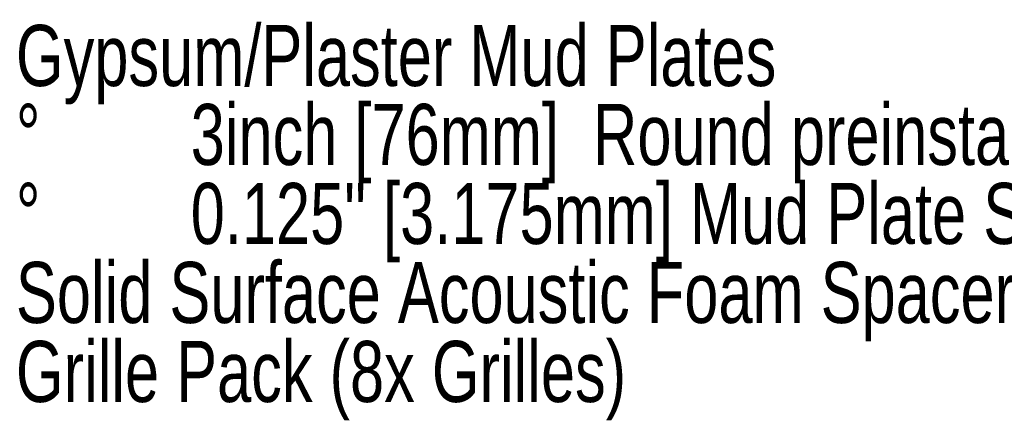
# Model space of a CAD drawing. Header units: inches. Extents: x 0.3 to 33.8, y 0.2 to 21.7.
# Tile 63 of 192: x 6.6 to 8.8, y 19.1 to 20. Entities that reach past the tile are written whole.
import ezdxf

# ---------------------------------------------------------------- set-up
doc = ezdxf.new("R2010")
doc.units = ezdxf.units.IN
doc.header["$MEASUREMENT"] = 0
doc.layers.add('BORDERS', color=7, linetype='Continuous')
doc.styles.add('SLDTEXTSTYLE0', font='TXT', dxfattribs={"width": 0.75})

# ---------------------------------------------------------------- blocks, each defined once
blk = doc.blocks.new('SW_NOTE_0')
at = {"layer": 'BORDERS', "color": 0, "attachment_point": 1, "style": 'SLDTEXTSTYLE0'}
for s, insert, char_height in [('Gypsum/Plaster Mud Plates', (0, 0.1776), 0.137795), ('%%d', (0, -0.0005), 0.1378), ('3inch [76mm]  Round preinstalled on ISC3FR', (0.3937, -0.0005), 0.137795), ('%%d', (0, -0.1787), 0.1378), ('0.125" [3.175mm] Mud Plate Spacer preinstalled on ISC3FR', (0.3937, -0.1787), 0.137795), ('Solid Surface Acoustic Foam Spacers', (0, -0.3569), 0.137795), ('Grille Pack (8x Grilles)', (0, -0.5351), 0.137795)]:
    blk.add_mtext(s, dxfattribs=dict(at, insert=insert, char_height=char_height))

msp = doc.modelspace()

# ---------------------------------------------------------------- block references
at = {"layer": 'BORDERS'}
msp.add_blockref('SW_NOTE_0', (6.55174, 19.7952), dxfattribs=at)

doc.saveas('drawing.dxf')
